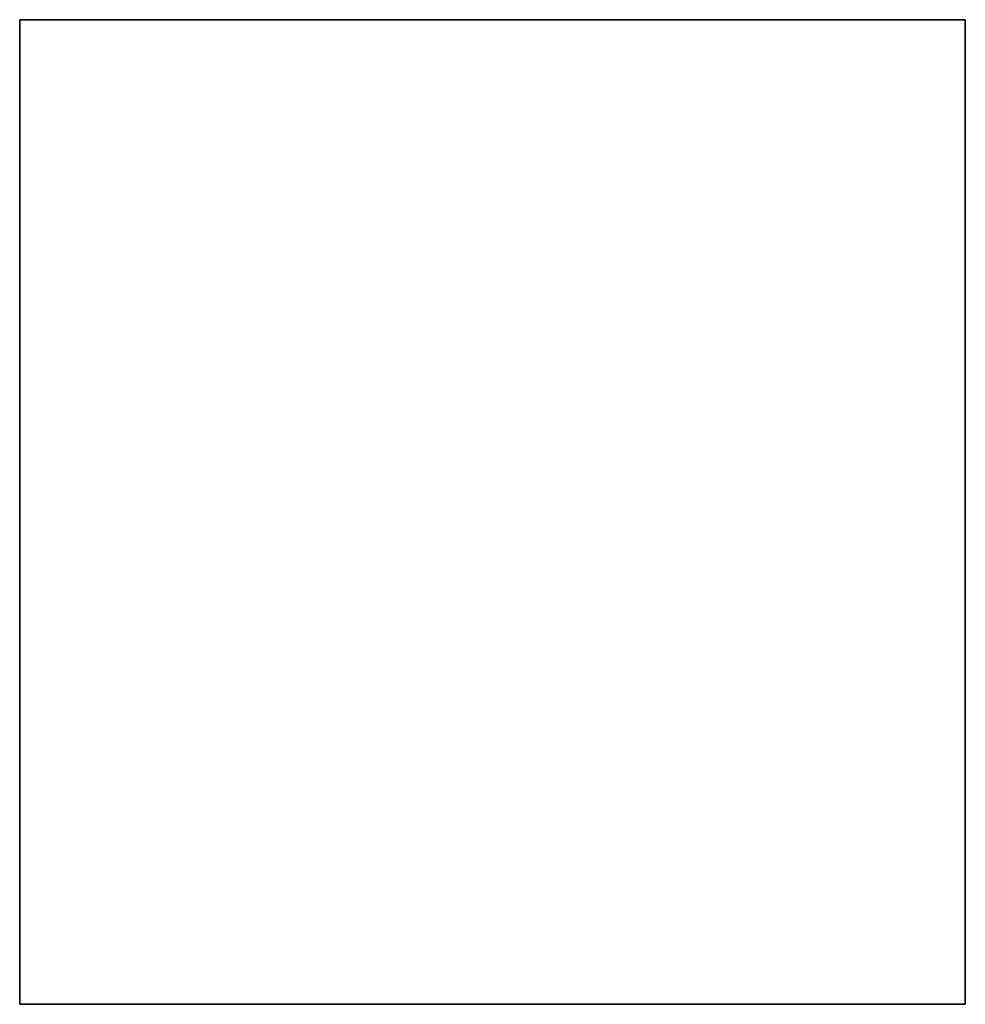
# Model space of a CAD drawing. Header units: millimetres. Extents: x -22 to 2, y -1.5 to 23.5.
import ezdxf

# ---------------------------------------------------------------- set-up
doc = ezdxf.new("R2010")
doc.units = ezdxf.units.MM
doc.header["$LTSCALE"] = 10
doc.layers.add('--Tuere1_BESCH_sich_laufhor_hilf', color=1, linetype='Continuous')
doc.layers.add('--Tuere1_BESCH_sich_laufhor_hilf_wnz', color=1, linetype='Continuous')

msp = doc.modelspace()

# ---------------------------------------------------------------- linework, layer by layer
at = {"layer": '--Tuere1_BESCH_sich_laufhor_hilf_wnz'}
msp.add_polyline3d([(-22, 23.5, 0), (-22, 23.5, 0), (-22, 23.5, 0), (-22, 23.5, 0), (-22, 23.5, 0), (-22, 23.5, 0), (-22, -1.5, 0), (2, -1.5, 0), (2, 23.5, 0), (2, -1.5, 0), (2, -1.5, 2500), (2, 23.5, 2500), (2, -1.5, 2500), (-22, -1.5, 2500), (-22, 23.5, 2500), (-22, -1.5, 2500), (-22, -1.5, 0), (-22, 23.5, 0), (2, 23.5, 0), (2, 23.5, 2500), (-22, 23.5, 2500), (-22, 23.5, 0)], dxfattribs=at)

# ---------------------------------------------------------------- meshes
at = {"layer": '--Tuere1_BESCH_sich_laufhor_hilf'}
mesh = msp.add_polymesh((6, 3), dxfattribs=at)
for k, corner in enumerate([(-22, 23.5, 2500), (-22, -1.5, 2500), (-22, -1.5, 2500), (-22, 23.5), (-22, -1.5), (-22, -1.5), (2, 23.5), (2, -1.5), (-22, -1.5), (2, 23.5, 2500), (2, -1.5, 2500), (-22, -1.5, 2500), (2, 23.5, 2500), (2, 23.5, 2500), (-22, 23.5, 2500), (2, 23.5), (2, 23.5), (-22, 23.5)]):
    mesh.set_mesh_vertex(divmod(k, 3), corner)

doc.saveas('drawing.dxf')
